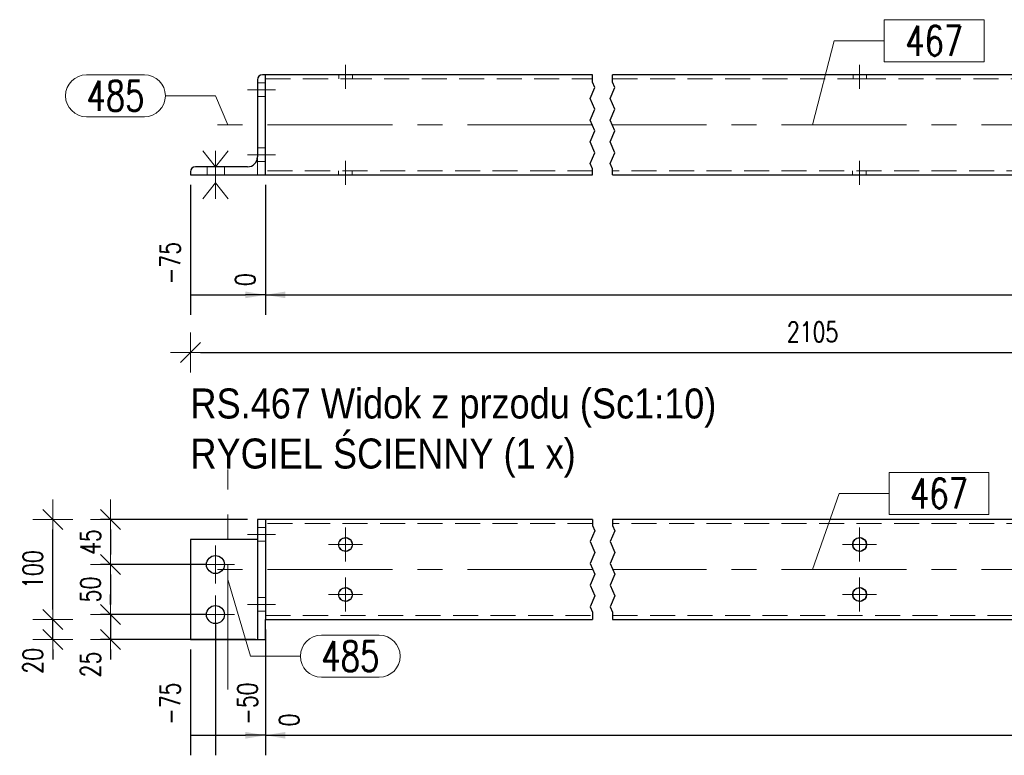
# Model space of a CAD drawing. Header units: millimetres. Extents: x -877 to 135, y 14151 to 14821.
# Tile 22 of 46: x -376 to -278, y 14355 to 14429. Entities that reach past the tile are written whole.
import ezdxf

# ---------------------------------------------------------------- set-up
doc = ezdxf.new("R2010")
doc.units = ezdxf.units.MM
doc.header["$LTSCALE"] = 10
doc.linetypes.add('HIDDEN', pattern=[0.375, 0.25, -0.125])
doc.linetypes.add('MITTE', pattern=[2, 1.25, -0.25, 0.25, -0.25])
doc.layers.get('Defpoints').update_dxf_attribs({"color": 1})
for name, color, linetype, lineweight in [('PS_Bolt', 4, 'Continuous', 13), ('PS_DIM', 4, 'Continuous', 13), ('PS_Hidden', 2, 'HIDDEN', 9), ('PS_Mid', 5, 'MITTE', 15), ('PS_Pos', 1, 'Continuous', 15), ('PS_Shape', 161, 'Continuous', 30), ('PS_SOLID', 7, 'Continuous', 30), ('PS_TEXT', 3, 'Continuous', 18)]:
    doc.layers.add(name, color=color, linetype=linetype, lineweight=lineweight)
doc.styles.add('gil', font='txt', dxfattribs={"width": 0.9})
doc.styles.add('simplex', font='simplex.shx', dxfattribs={"width": 0.75})
doc.dimstyles.new('1_10_GŁ_DS1-LS10', dxfattribs={"dimtxt": 2, "dimasz": 2, "dimexe": 2, "dimexo": 1, "dimgap": 1, "dimtad": 1, "dimjust": 4, "dimdec": 0, "dimlfac": 10, "dimtxsty": 'simplex', "dimblk1": 'NONE', "dimsah": 1, "dimcen": 2, "dimclrd": 256, "dimclre": 256, "dimclrt": 3, "dimadec": 1, "dimazin": 0, "dimtfac": 1, "dimtdec": 0, "dimtmove": 2, "dimatfit": 3, "dimfxl": 1, "dimarcsym": 0})
doc.dimstyles.new('1_10_PRZ', dxfattribs={"dimtxt": 2, "dimasz": 1, "dimexe": 2, "dimexo": 5, "dimgap": 1, "dimtad": 1, "dimdec": 0, "dimlfac": 10, "dimtxsty": 'simplex', "dimblk": 'dimznak', "dimcen": 2, "dimse1": 1, "dimse2": 1, "dimclrt": 3, "dimadec": 1, "dimazin": 0, "dimtfac": 1, "dimtdec": 0, "dimtix": 1, "dimtmove": 2, "dimatfit": 3, "dimldrblk": 'dim-grot', "dimfxl": 1, "dimarcsym": 0})
doc.dimstyles.new('1_10_PRZ_DS1-LS10', dxfattribs={"dimtxt": 2, "dimasz": 1, "dimexe": 2, "dimexo": 5, "dimgap": 1, "dimtad": 1, "dimdec": 0, "dimlfac": 10, "dimtxsty": 'simplex', "dimblk": 'dimznak', "dimcen": 2, "dimse1": 1, "dimse2": 1, "dimclrt": 3, "dimadec": 1, "dimazin": 0, "dimtfac": 1, "dimtdec": 0, "dimtix": 1, "dimtmove": 2, "dimatfit": 3, "dimldrblk": 'dim-grot', "dimfxl": 1, "dimarcsym": 0})
doc.dimstyles.new('1_10_SC', dxfattribs={"dimtxt": 2, "dimasz": 1, "dimexe": 1, "dimexo": 1, "dimgap": 1, "dimtad": 1, "dimdec": 0, "dimlfac": 10, "dimtxsty": 'simplex', "dimblk": 'dimznak', "dimcen": 2, "dimclrd": 256, "dimclre": 256, "dimclrt": 3, "dimadec": 1, "dimazin": 0, "dimtfac": 1, "dimtdec": 0, "dimtix": 1, "dimtmove": 2, "dimatfit": 3, "dimldrblk": 'dim-grot', "dimfxl": 1, "dimarcsym": 0})

# ---------------------------------------------------------------- blocks, each defined once
blk = doc.blocks.new('*D416')
at = {"layer": 'Defpoints', "color": 0, "transparency": 16777216}
for p in [(-358.929, 14413.466), (-351.429, 14413.466), (-351.429, 14401.466)]:
    blk.add_point(p, dxfattribs=at)
at = {"layer": 'PS_DIM', "lineweight": -2, "transparency": 16777216}
for p, q in [((-358.929, 14412.466), (-358.929, 14399.466)), ((-351.429, 14412.466), (-351.429, 14399.466)), ((-358.929, 14401.466), (-353.429, 14401.466))]:
    blk.add_line(p, q, dxfattribs=at)
at = {"layer": 'PS_DIM', "transparency": 16777216}
blk.add_solid([(-353.429, 14401.799), (-353.429, 14401.132), (-351.429, 14401.466)], dxfattribs=at)
at = {"layer": 'PS_DIM', "color": 3, "transparency": 16777216, "insert": (-360.949, 14404.629), "char_height": 2, "attachment_point": 5, "rotation": 90, "style": 'simplex'}
blk.add_mtext('-75', dxfattribs=at)
blk = doc.blocks.new('_None')
blk = doc.blocks.new('*D417')
at = {"layer": 'Defpoints', "color": 0, "transparency": 16777216}
for p in [(-351.429, 14413.466), (-351.429, 14413.466), (-351.429, 14401.466)]:
    blk.add_point(p, dxfattribs=at)
at = {"layer": 'PS_DIM', "lineweight": -2, "transparency": 16777216}
for p, q in [((-351.429, 14412.466), (-351.429, 14399.466)), ((-351.429, 14412.466), (-351.429, 14399.466)), ((-351.429, 14401.466), (-353.429, 14401.466)), ((-349.429, 14401.466), (-347.429, 14401.466))]:
    blk.add_line(p, q, dxfattribs=at)
at = {"layer": 'PS_DIM', "transparency": 16777216}
blk.add_solid([(-349.429, 14401.799), (-349.429, 14401.132), (-351.429, 14401.466)], dxfattribs=at)
at = {"layer": 'PS_DIM', "color": 3, "transparency": 16777216, "insert": (-353.449, 14402.986), "char_height": 2, "attachment_point": 5, "rotation": 90, "style": 'simplex'}
blk.add_mtext('0', dxfattribs=at)
blk = doc.blocks.new('*D418')
at = {"layer": 'Defpoints', "color": 0, "transparency": 16777216}
for p in [(-351.429, 14413.466), (-242.04, 14413.466), (-242.04, 14401.466)]:
    blk.add_point(p, dxfattribs=at)
at = {"layer": 'PS_DIM', "lineweight": -2, "transparency": 16777216}
for p, q in [((-351.429, 14412.466), (-351.429, 14399.466)), ((-242.04, 14412.466), (-242.04, 14399.466)), ((-351.429, 14401.466), (-244.04, 14401.466))]:
    blk.add_line(p, q, dxfattribs=at)
at = {"layer": 'PS_DIM', "transparency": 16777216}
blk.add_solid([(-244.04, 14401.799), (-244.04, 14401.132), (-242.04, 14401.466)], dxfattribs=at)
at = {"layer": 'PS_DIM', "color": 3, "transparency": 16777216, "insert": (-244.06, 14404.986), "char_height": 2, "attachment_point": 5, "rotation": 90, "style": 'simplex'}
blk.add_mtext('1955', dxfattribs=at)
blk = doc.blocks.new('*D419')
at = {"layer": 'Defpoints', "color": 0, "transparency": 16777216}
for p in [(-351.429, 14413.466), (-234.54, 14413.466), (-234.54, 14401.466)]:
    blk.add_point(p, dxfattribs=at)
at = {"layer": 'PS_DIM', "lineweight": -2, "transparency": 16777216}
for p, q in [((-351.429, 14412.466), (-351.429, 14399.466)), ((-234.54, 14412.466), (-234.54, 14399.466)), ((-351.429, 14401.466), (-236.54, 14401.466))]:
    blk.add_line(p, q, dxfattribs=at)
at = {"layer": 'PS_DIM', "transparency": 16777216}
blk.add_solid([(-236.54, 14401.799), (-236.54, 14401.132), (-234.54, 14401.466)], dxfattribs=at)
at = {"layer": 'PS_DIM', "color": 3, "transparency": 16777216, "insert": (-236.56, 14405.129), "char_height": 2, "attachment_point": 5, "rotation": 90, "style": 'simplex'}
blk.add_mtext('2030', dxfattribs=at)
blk = doc.blocks.new('*D420')
at = {"layer": 'Defpoints', "color": 0, "transparency": 16777216}
for p in [(-351.429, 14369.009), (-358.929, 14367.009), (-351.429, 14357.438)]:
    blk.add_point(p, dxfattribs=at)
at = {"layer": 'PS_DIM', "lineweight": -2, "transparency": 16777216}
for p, q in [((-351.429, 14368.009), (-351.429, 14355.438)), ((-358.929, 14366.009), (-358.929, 14355.438)), ((-358.929, 14357.438), (-353.429, 14357.438))]:
    blk.add_line(p, q, dxfattribs=at)
at = {"layer": 'PS_DIM', "transparency": 16777216}
blk.add_solid([(-353.429, 14357.771), (-353.429, 14357.104), (-351.429, 14357.438)], dxfattribs=at)
at = {"layer": 'PS_DIM', "color": 3, "transparency": 16777216, "insert": (-360.949, 14360.601), "char_height": 2, "attachment_point": 5, "rotation": 90, "style": 'simplex'}
blk.add_mtext('-75', dxfattribs=at)
blk = doc.blocks.new('*D421')
at = {"layer": 'Defpoints', "color": 0, "transparency": 16777216}
for p in [(-356.429, 14369.509), (-351.429, 14369.009), (-351.429, 14357.438)]:
    blk.add_point(p, dxfattribs=at)
at = {"layer": 'PS_DIM', "lineweight": -2, "transparency": 16777216}
for p, q in [((-356.429, 14368.509), (-356.429, 14355.438)), ((-351.429, 14368.009), (-351.429, 14355.438)), ((-356.429, 14357.438), (-353.429, 14357.438))]:
    blk.add_line(p, q, dxfattribs=at)
at = {"layer": 'PS_DIM', "transparency": 16777216}
blk.add_solid([(-353.429, 14357.771), (-353.429, 14357.104), (-351.429, 14357.438)], dxfattribs=at)
at = {"layer": 'PS_DIM', "color": 3, "transparency": 16777216, "insert": (-353.238, 14360.601), "char_height": 2, "attachment_point": 5, "rotation": 90, "style": 'simplex'}
blk.add_mtext('-50', dxfattribs=at)
blk = doc.blocks.new('*D422')
at = {"layer": 'Defpoints', "color": 0, "transparency": 16777216}
for p in [(-237.04, 14371.509), (-351.429, 14369.009), (-237.04, 14357.438)]:
    blk.add_point(p, dxfattribs=at)
at = {"layer": 'PS_DIM', "lineweight": -2, "transparency": 16777216}
for p, q in [((-237.04, 14370.509), (-237.04, 14355.438)), ((-351.429, 14368.009), (-351.429, 14355.438)), ((-351.429, 14357.438), (-239.04, 14357.438))]:
    blk.add_line(p, q, dxfattribs=at)
at = {"layer": 'PS_DIM', "transparency": 16777216}
blk.add_solid([(-239.04, 14357.771), (-239.04, 14357.104), (-237.04, 14357.438)], dxfattribs=at)
at = {"layer": 'PS_DIM', "color": 3, "transparency": 16777216, "insert": (-239.06, 14361.101), "char_height": 2, "attachment_point": 5, "rotation": 90, "style": 'simplex'}
blk.add_mtext('2005', dxfattribs=at)
blk = doc.blocks.new('*D423')
at = {"layer": 'Defpoints', "color": 0, "transparency": 16777216}
for p in [(-351.429, 14369.009), (-234.54, 14369.009), (-234.54, 14357.438)]:
    blk.add_point(p, dxfattribs=at)
at = {"layer": 'PS_DIM', "lineweight": -2, "transparency": 16777216}
for p, q in [((-351.429, 14368.009), (-351.429, 14355.438)), ((-234.54, 14368.009), (-234.54, 14355.438)), ((-351.429, 14357.438), (-236.54, 14357.438))]:
    blk.add_line(p, q, dxfattribs=at)
at = {"layer": 'PS_DIM', "transparency": 16777216}
blk.add_solid([(-236.54, 14357.771), (-236.54, 14357.104), (-234.54, 14357.438)], dxfattribs=at)
at = {"layer": 'PS_DIM', "color": 3, "transparency": 16777216, "insert": (-232.52, 14361.101), "char_height": 2, "attachment_point": 5, "rotation": 90, "style": 'simplex'}
blk.add_mtext('2030', dxfattribs=at)
blk = doc.blocks.new('*D427')
at = {"layer": 'Defpoints', "color": 0, "transparency": 16777216}
for p in [(-351.429, 14369.009), (-358.929, 14367.009), (-351.429, 14357.438)]:
    blk.add_point(p, dxfattribs=at)
at = {"layer": 'PS_DIM', "lineweight": -2, "transparency": 16777216}
for p, q in [((-351.429, 14368.009), (-351.429, 14355.438)), ((-358.929, 14366.009), (-358.929, 14355.438)), ((-358.929, 14357.438), (-353.429, 14357.438))]:
    blk.add_line(p, q, dxfattribs=at)
at = {"layer": 'PS_DIM', "transparency": 16777216}
blk.add_solid([(-353.429, 14357.771), (-353.429, 14357.104), (-351.429, 14357.438)], dxfattribs=at)
at = {"layer": 'PS_DIM', "color": 3, "transparency": 16777216, "insert": (-360.949, 14360.601), "char_height": 2, "attachment_point": 5, "rotation": 90, "style": 'simplex'}
blk.add_mtext('-75', dxfattribs=at)
blk = doc.blocks.new('*D428')
at = {"layer": 'Defpoints', "color": 0, "transparency": 16777216}
for p in [(-351.429, 14369.009), (-351.429, 14367.009), (-351.429, 14357.438)]:
    blk.add_point(p, dxfattribs=at)
at = {"layer": 'PS_DIM', "lineweight": -2, "transparency": 16777216}
for p, q in [((-351.429, 14368.009), (-351.429, 14355.438)), ((-351.429, 14366.009), (-351.429, 14355.438)), ((-351.429, 14357.438), (-353.429, 14357.438)), ((-349.429, 14357.438), (-347.429, 14357.438))]:
    blk.add_line(p, q, dxfattribs=at)
at = {"layer": 'PS_DIM', "transparency": 16777216}
blk.add_solid([(-349.429, 14357.771), (-349.429, 14357.104), (-351.429, 14357.438)], dxfattribs=at)
at = {"layer": 'PS_DIM', "color": 3, "transparency": 16777216, "insert": (-349.055, 14358.958), "char_height": 2, "attachment_point": 5, "rotation": 90, "style": 'simplex'}
blk.add_mtext('0', dxfattribs=at)
blk = doc.blocks.new('dimznak')
at = {"color": 0}
for points in [[(0, 2), (0, -2)], [(-2, 0), (2, 0)]]:
    blk.add_lwpolyline(points, dxfattribs=at)
at = {"color": 2}
blk.add_lwpolyline([(1, 1), (-1, -1)], dxfattribs=at)
blk = doc.blocks.new('*D429')
at = {"layer": 'Defpoints', "color": 0, "transparency": 16777216}
for p in [(-352.229, 14379.009), (-366.929, 14374.509), (-356.429, 14374.509)]:
    blk.add_point(p, dxfattribs=at)
at = {"layer": 'PS_DIM', "lineweight": -2, "transparency": 16777216}
for p, q in [((-353.229, 14379.009), (-367.929, 14379.009)), ((-366.929, 14378.009), (-366.929, 14375.509)), ((-357.429, 14374.509), (-367.929, 14374.509))]:
    blk.add_line(p, q, dxfattribs=at)
for p, rotation in [((-366.929, 14379.009), 90), ((-366.929, 14374.509), 270)]:
    blk.add_blockref('dimznak', p, dxfattribs=dict(at, rotation=rotation))
at = {"layer": 'PS_DIM', "color": 3, "transparency": 16777216, "insert": (-368.929, 14376.759), "char_height": 2, "attachment_point": 5, "rotation": 90, "style": 'simplex'}
blk.add_mtext('45', dxfattribs=at)
blk = doc.blocks.new('dim-grot')
blk.add_hatch(color=256).paths.add_polyline_path([(0, 0), (-2, 0.5), (-2, -0.5)])
blk.add_lwpolyline([(0, 0), (-2, 0.5), (-2, -0.5), (0, 0)])
blk = doc.blocks.new('*D430')
at = {"layer": 'Defpoints', "color": 0, "transparency": 16777216}
for p in [(-356.429, 14374.509), (-366.929, 14369.509), (-356.429, 14369.509)]:
    blk.add_point(p, dxfattribs=at)
at = {"layer": 'PS_DIM', "lineweight": -2, "transparency": 16777216}
for p, q in [((-357.429, 14374.509), (-367.929, 14374.509)), ((-366.929, 14373.509), (-366.929, 14370.509)), ((-357.429, 14369.509), (-367.929, 14369.509))]:
    blk.add_line(p, q, dxfattribs=at)
for p, rotation in [((-366.929, 14374.509), 90), ((-366.929, 14369.509), 270)]:
    blk.add_blockref('dimznak', p, dxfattribs=dict(at, rotation=rotation))
at = {"layer": 'PS_DIM', "color": 3, "transparency": 16777216, "insert": (-368.929, 14372.009), "char_height": 2, "attachment_point": 5, "rotation": 90, "style": 'simplex'}
blk.add_mtext('50', dxfattribs=at)
blk = doc.blocks.new('*D431')
at = {"layer": 'Defpoints', "color": 0, "transparency": 16777216}
for p in [(-356.429, 14369.509), (-366.929, 14367.009), (-351.429, 14367.009)]:
    blk.add_point(p, dxfattribs=at)
at = {"layer": 'PS_DIM', "lineweight": -2, "transparency": 16777216}
for p, q in [((-366.929, 14370.509), (-366.929, 14371.509)), ((-357.429, 14369.509), (-367.929, 14369.509)), ((-366.929, 14369.509), (-366.929, 14367.009)), ((-352.429, 14367.009), (-367.929, 14367.009)), ((-366.929, 14366.009), (-366.929, 14365.009))]:
    blk.add_line(p, q, dxfattribs=at)
for p, rotation in [((-366.929, 14369.509), 270), ((-366.929, 14367.009), 90)]:
    blk.add_blockref('dimznak', p, dxfattribs=dict(at, rotation=rotation))
at = {"layer": 'PS_DIM', "color": 3, "transparency": 16777216, "insert": (-368.929, 14364.515), "char_height": 2, "attachment_point": 5, "rotation": 90, "style": 'simplex'}
blk.add_mtext('25', dxfattribs=at)
blk = doc.blocks.new('*D432')
at = {"layer": 'Defpoints', "color": 0, "transparency": 16777216}
for p in [(-372.691, 14369.009), (-351.429, 14369.009), (-351.429, 14367.009)]:
    blk.add_point(p, dxfattribs=at)
at = {"layer": 'PS_DIM', "color": 0, "lineweight": -2, "transparency": 16777216}
for p, q in [((-372.691, 14370.009), (-372.691, 14371.009)), ((-372.691, 14367.009), (-372.691, 14369.009)), ((-372.691, 14366.009), (-372.691, 14365.009))]:
    blk.add_line(p, q, dxfattribs=at)
for p, rotation in [((-372.691, 14369.009), 270), ((-372.691, 14367.009), 90)]:
    blk.add_blockref('dimznak', p, dxfattribs=dict(at, rotation=rotation))
at = {"layer": 'PS_DIM', "color": 3, "transparency": 16777216, "insert": (-374.691, 14364.877), "char_height": 2, "attachment_point": 5, "rotation": 90, "style": 'simplex'}
blk.add_mtext('20', dxfattribs=at)
blk = doc.blocks.new('*D433')
at = {"layer": 'Defpoints', "color": 0, "transparency": 16777216}
for p in [(-372.691, 14379.009), (-352.229, 14379.009), (-351.429, 14369.009)]:
    blk.add_point(p, dxfattribs=at)
at = {"layer": 'PS_DIM', "color": 0, "lineweight": -2, "transparency": 16777216}
blk.add_line((-372.691, 14370.009), (-372.691, 14378.009), dxfattribs=at)
for p, rotation in [((-372.691, 14379.009), 90), ((-372.691, 14369.009), 270)]:
    blk.add_blockref('dimznak', p, dxfattribs=dict(at, rotation=rotation))
at = {"layer": 'PS_DIM', "color": 3, "transparency": 16777216, "insert": (-374.691, 14374.009), "char_height": 2, "attachment_point": 5, "rotation": 90, "style": 'simplex'}
blk.add_mtext('100', dxfattribs=at)
blk = doc.blocks.new('*D570')
at = {"layer": 'Defpoints', "color": 0, "transparency": 16777216}
for p in [(-358.929, 14413.466), (-234.54, 14413.466), (-234.54, 14395.716)]:
    blk.add_point(p, dxfattribs=at)
at = {"layer": 'PS_DIM', "color": 0, "lineweight": -2, "transparency": 16777216}
blk.add_line((-357.929, 14395.716), (-235.54, 14395.716), dxfattribs=at)
at = {"layer": 'PS_DIM', "color": 0, "lineweight": -2, "transparency": 16777216, "rotation": 180}
blk.add_blockref('dimznak', (-358.929, 14395.716), dxfattribs=at)
at = {"layer": 'PS_DIM', "color": 0, "lineweight": -2, "transparency": 16777216}
blk.add_blockref('dimznak', (-234.54, 14395.716), dxfattribs=at)
at = {"layer": 'PS_DIM', "color": 3, "transparency": 16777216, "insert": (-296.734, 14397.756), "char_height": 2, "attachment_point": 5, "style": 'simplex'}
blk.add_mtext('2105', dxfattribs=at)
blk = doc.blocks.new('*X653')
at = {"color": 4, "linetype": 'Continuous'}
for p, q in [((-357.709, 14415.866), (-356.429, 14414.266)), ((-356.429, 14414.266), (-355.149, 14415.866)), ((-356.429, 14415.866), (-356.429, 14411.066)), ((-357.709, 14411.066), (-356.429, 14412.666)), ((-356.429, 14412.666), (-355.149, 14411.066))]:
    blk.add_line(p, q, dxfattribs=at)
blk = doc.blocks.new('*X654')
at = {"color": 4, "linetype": 'Continuous'}
for p, q in [((-357.709, 14415.866), (-356.429, 14414.266)), ((-356.429, 14414.266), (-355.149, 14415.866)), ((-356.429, 14415.866), (-356.429, 14411.066)), ((-357.709, 14411.066), (-356.429, 14412.666)), ((-356.429, 14412.666), (-355.149, 14411.066))]:
    blk.add_line(p, q, dxfattribs=at)
blk = doc.blocks.new('*X657')
at = {"color": 1}
for p, q in [((-318.729, 14422.723), (-318.729, 14423.466)), ((-316.729, 14422.723), (-316.729, 14423.466)), ((-318.5, 14422.181), (-318.729, 14422.723)), ((-316.5, 14422.181), (-316.729, 14422.723)), ((-318.958, 14421.097), (-318.5, 14422.181)), ((-316.958, 14421.097), (-316.5, 14422.181)), ((-318.5, 14420.014), (-318.958, 14421.097)), ((-316.5, 14420.014), (-316.958, 14421.097)), ((-318.958, 14418.93), (-318.5, 14420.014)), ((-316.958, 14418.93), (-316.5, 14420.014)), ((-318.5, 14417.847), (-318.958, 14418.93)), ((-316.5, 14417.847), (-316.958, 14418.93)), ((-318.958, 14416.763), (-318.5, 14417.847)), ((-316.958, 14416.763), (-316.5, 14417.847)), ((-318.5, 14415.679), (-318.958, 14416.763)), ((-316.5, 14415.679), (-316.958, 14416.763)), ((-318.958, 14414.596), (-318.5, 14415.679)), ((-316.958, 14414.596), (-316.5, 14415.679)), ((-318.729, 14414.054), (-318.958, 14414.596)), ((-316.729, 14414.054), (-316.958, 14414.596)), ((-318.729, 14413.466), (-318.729, 14414.054)), ((-316.729, 14413.466), (-316.729, 14414.054))]:
    blk.add_line(p, q, dxfattribs=at)
at = {"layer": 'PS_Hidden', "color": 2, "linetype": 'HIDDEN'}
for p, q in [((-344.087, 14423.466), (-344.087, 14423.066)), ((-342.729, 14423.066), (-342.729, 14423.466)), ((-292.687, 14423.466), (-292.687, 14423.066)), ((-291.329, 14423.066), (-291.329, 14423.466)), ((-351.429, 14422.666), (-352.229, 14422.666)), ((-351.429, 14423.066), (-343.308, 14423.066)), ((-343.308, 14423.066), (-318.729, 14423.066)), ((-316.729, 14423.066), (-291.908, 14423.066)), ((-291.908, 14423.066), (-267.329, 14423.066)), ((-352.229, 14421.308), (-351.429, 14421.308)), ((-351.429, 14416.166), (-352.229, 14416.166)), ((-352.329, 14414.808), (-352.329, 14414.84)), ((-352.329, 14414.808), (-351.429, 14414.808)), ((-352.263, 14415.027), (-352.229, 14415.027)), ((-352.229, 14415.266), (-352.229, 14415.116)), ((-352.229, 14415.116), (-352.229, 14415.027)), ((-352.229, 14415.027), (-352.229, 14413.466)), ((-358.929, 14413.766), (-358.929, 14413.466)), ((-357.275, 14414.266), (-357.275, 14413.466)), ((-355.529, 14413.466), (-355.529, 14414.266)), ((-318.729, 14413.866), (-351.429, 14413.866)), ((-344.129, 14413.866), (-344.129, 14413.466)), ((-342.771, 14413.466), (-342.771, 14413.866)), ((-267.329, 14413.866), (-316.729, 14413.866)), ((-292.729, 14413.866), (-292.729, 14413.466)), ((-291.371, 14413.466), (-291.371, 14413.866))]:
    blk.add_line(p, q, dxfattribs=at)
at = {"layer": 'PS_Mid', "color": 5, "linetype": 'MITTE'}
for p, q in [((-343.429, 14424.466), (-343.429, 14422.066)), ((-343.429, 14424.466), (-343.429, 14422.066)), ((-343.429, 14424.466), (-343.429, 14422.066)), ((-343.429, 14424.466), (-343.429, 14422.066)), ((-292.029, 14424.466), (-292.029, 14422.066)), ((-292.029, 14424.466), (-292.029, 14422.066)), ((-292.029, 14424.466), (-292.029, 14422.066)), ((-292.029, 14424.466), (-292.029, 14422.066)), ((-353.229, 14421.966), (-350.429, 14421.966)), ((-353.229, 14421.966), (-350.429, 14421.966)), ((-318.729, 14418.466), (-356.429, 14418.466)), ((-355.179, 14418.466), (-355.179, 14418.466)), ((-267.329, 14418.466), (-316.729, 14418.466)), ((-356.429, 14415.266), (-356.429, 14412.466)), ((-356.429, 14415.266), (-356.429, 14412.466)), ((-353.229, 14415.466), (-350.429, 14415.466)), ((-353.229, 14415.466), (-350.429, 14415.466)), ((-343.429, 14412.466), (-343.429, 14414.866)), ((-343.429, 14412.466), (-343.429, 14414.866)), ((-292.029, 14412.466), (-292.029, 14414.866)), ((-292.029, 14412.466), (-292.029, 14414.866))]:
    blk.add_line(p, q, dxfattribs=at)
at = {"layer": 'PS_SOLID', "color": 7, "linetype": 'Continuous'}
for p, q in [((-351.429, 14423.466), (-351.729, 14423.466)), ((-318.729, 14423.466), (-351.429, 14423.466)), ((-351.429, 14422.087), (-351.429, 14423.466)), ((-267.329, 14423.466), (-316.729, 14423.466)), ((-352.229, 14422.966), (-352.229, 14415.266)), ((-351.429, 14415.587), (-351.429, 14422.087)), ((-351.429, 14413.466), (-351.429, 14415.587)), ((-358.929, 14413.766), (-358.929, 14413.466)), ((-353.229, 14414.266), (-358.429, 14414.266)), ((-358.929, 14413.466), (-356.273, 14413.466)), ((-356.273, 14413.466), (-351.429, 14413.466)), ((-351.429, 14413.466), (-343.551, 14413.466)), ((-343.551, 14413.466), (-318.729, 14413.466)), ((-316.729, 14413.466), (-292.151, 14413.466)), ((-292.151, 14413.466), (-267.329, 14413.466))]:
    blk.add_line(p, q, dxfattribs=at)
at = {"layer": 'PS_SOLID'}
for centre, radius, start, end in [((-351.729, 14422.966), 0.5, 90, 180), ((-353.229, 14415.266), 1, 270, 0), ((-358.429, 14413.766), 0.5, 90, 180)]:
    blk.add_arc(centre, radius, start, end, dxfattribs=at)
blk = doc.blocks.new('*X658')
at = {"color": 1}
for p, q in [((-279.576, 14428.974), (-289.561, 14428.974)), ((-289.561, 14428.974), (-289.561, 14424.774)), ((-279.576, 14424.774), (-279.576, 14428.974)), ((-296.734, 14418.466), (-294.561, 14426.874)), ((-294.561, 14426.874), (-289.561, 14426.874)), ((-289.561, 14424.774), (-279.576, 14424.774))]:
    blk.add_line(p, q, dxfattribs=at)
at = {"color": 30, "style": 'simplex', "width": 0.75}
blk.add_text('467', height=3, dxfattribs=at).set_placement((-287.461, 14425.374))
blk = doc.blocks.new('*X659')
at = {"color": 1}
for p, q in [((-369.319, 14423.465), (-363.534, 14423.465)), ((-361.434, 14421.365), (-356.434, 14421.365)), ((-355.179, 14418.466), (-356.434, 14421.365)), ((-369.319, 14419.265), (-363.534, 14419.265))]:
    blk.add_line(p, q, dxfattribs=at)
for centre, start, end in [((-369.319, 14421.365), 90, 270), ((-363.534, 14421.365), 270, 90)]:
    blk.add_arc(centre, 2.1, start, end, dxfattribs=at)
at = {"color": 30, "style": 'simplex', "width": 0.75}
blk.add_text('485', height=3, dxfattribs=at).set_placement((-369.319, 14419.865))
blk = doc.blocks.new('*X661')
at = {"color": 3, "style": 'gil', "width": 0.9}
for s, p in [('RS.467 Widok z przodu (Sc1:10)', (-358.929, 14389.107)), ('RYGIEL ŚCIENNY (1 x)', (-358.929, 14384.107))]:
    blk.add_text(s, height=3, dxfattribs=at).set_placement(p)
blk = doc.blocks.new('*X664')
at = {"color": 4, "linetype": 'Continuous'}
blk.add_line((-356.429, 14374.509), (-356.429, 14374.509), dxfattribs=at)
blk.add_line((-356.429, 14374.509), (-356.429, 14374.509), dxfattribs=at)
blk.add_line((-356.429, 14374.509), (-356.429, 14374.509), dxfattribs=at)
blk.add_line((-356.429, 14374.509), (-356.429, 14374.509), dxfattribs=at)
blk.add_line((-356.429, 14374.509), (-356.429, 14374.509), dxfattribs=at)
blk = doc.blocks.new('*X665')
at = {"color": 4, "linetype": 'Continuous'}
blk.add_line((-356.429, 14369.509), (-356.429, 14369.509), dxfattribs=at)
blk.add_line((-356.429, 14369.509), (-356.429, 14369.509), dxfattribs=at)
blk.add_line((-356.429, 14369.509), (-356.429, 14369.509), dxfattribs=at)
blk.add_line((-356.429, 14369.509), (-356.429, 14369.509), dxfattribs=at)
blk.add_line((-356.429, 14369.509), (-356.429, 14369.509), dxfattribs=at)
blk = doc.blocks.new('*X668')
at = {"color": 1}
for p, q in [((-318.729, 14379.009), (-318.729, 14378.42)), ((-318.729, 14378.42), (-318.5, 14377.879)), ((-316.729, 14379.009), (-316.729, 14378.42)), ((-316.729, 14378.42), (-316.5, 14377.879)), ((-318.5, 14377.879), (-318.958, 14376.795)), ((-316.5, 14377.879), (-316.958, 14376.795)), ((-318.958, 14376.795), (-318.5, 14375.711)), ((-316.958, 14376.795), (-316.5, 14375.711)), ((-318.5, 14375.711), (-318.958, 14374.628)), ((-316.5, 14375.711), (-316.958, 14374.628)), ((-318.958, 14374.628), (-318.5, 14373.544)), ((-316.958, 14374.628), (-316.5, 14373.544)), ((-318.5, 14373.544), (-318.958, 14372.461)), ((-316.5, 14373.544), (-316.958, 14372.461)), ((-318.958, 14372.461), (-318.5, 14371.377)), ((-316.958, 14372.461), (-316.5, 14371.377)), ((-318.5, 14371.377), (-318.958, 14370.293)), ((-316.5, 14371.377), (-316.958, 14370.293)), ((-318.958, 14370.293), (-318.729, 14369.752)), ((-316.958, 14370.293), (-316.729, 14369.752)), ((-318.729, 14369.752), (-318.729, 14369.009)), ((-316.729, 14369.752), (-316.729, 14369.009))]:
    blk.add_line(p, q, dxfattribs=at)
at = {"layer": 'PS_Hidden', "color": 2, "linetype": 'HIDDEN'}
for p, q in [((-351.429, 14378.209), (-352.229, 14378.209)), ((-318.729, 14378.609), (-351.429, 14378.609)), ((-267.329, 14378.609), (-316.729, 14378.609)), ((-343.429, 14377.177), (-343.308, 14377.198)), ((-343.308, 14377.198), (-343.201, 14377.136)), ((-292.029, 14377.177), (-291.908, 14377.198)), ((-291.908, 14377.198), (-291.801, 14377.136)), ((-352.229, 14376.851), (-351.429, 14376.851)), ((-344.087, 14376.748), (-344.008, 14376.843)), ((-344.087, 14376.625), (-344.087, 14376.748)), ((-344.087, 14376.269), (-344.087, 14376.393)), ((-344.008, 14376.175), (-344.087, 14376.269)), ((-343.859, 14377.02), (-343.779, 14377.115)), ((-343.779, 14377.115), (-343.658, 14377.136)), ((-343, 14377.02), (-342.893, 14376.959)), ((-342.893, 14376.959), (-342.851, 14376.843)), ((-342.771, 14376.625), (-342.729, 14376.509)), ((-342.729, 14376.509), (-342.771, 14376.393)), ((-292.687, 14376.748), (-292.608, 14376.843)), ((-292.687, 14376.625), (-292.687, 14376.748)), ((-292.687, 14376.269), (-292.687, 14376.393)), ((-292.608, 14376.175), (-292.687, 14376.269)), ((-292.459, 14377.02), (-292.379, 14377.115)), ((-292.379, 14377.115), (-292.258, 14377.136)), ((-291.6, 14377.02), (-291.493, 14376.959)), ((-291.493, 14376.959), (-291.451, 14376.843)), ((-291.371, 14376.625), (-291.329, 14376.509)), ((-291.329, 14376.509), (-291.371, 14376.393)), ((-343.779, 14375.902), (-343.859, 14375.997)), ((-343.658, 14375.881), (-343.779, 14375.902)), ((-343.308, 14375.819), (-343.429, 14375.841)), ((-343.201, 14375.881), (-343.308, 14375.819)), ((-342.893, 14376.059), (-343, 14375.997)), ((-342.851, 14376.175), (-342.893, 14376.059)), ((-292.379, 14375.902), (-292.459, 14375.997)), ((-292.258, 14375.881), (-292.379, 14375.902)), ((-291.908, 14375.819), (-292.029, 14375.841)), ((-291.801, 14375.881), (-291.908, 14375.819)), ((-291.493, 14376.059), (-291.6, 14375.997)), ((-291.451, 14376.175), (-291.493, 14376.059)), ((-344.087, 14371.748), (-344.008, 14371.843)), ((-344.087, 14371.625), (-344.087, 14371.748)), ((-344.087, 14371.269), (-344.087, 14371.393)), ((-344.008, 14371.175), (-344.087, 14371.269)), ((-343.859, 14372.02), (-343.779, 14372.115)), ((-343.779, 14372.115), (-343.658, 14372.136)), ((-343.429, 14372.177), (-343.308, 14372.198)), ((-343.308, 14372.198), (-343.201, 14372.136)), ((-343, 14372.02), (-342.893, 14371.959)), ((-342.893, 14371.959), (-342.851, 14371.843)), ((-342.771, 14371.625), (-342.729, 14371.509)), ((-342.729, 14371.509), (-342.771, 14371.393)), ((-292.687, 14371.748), (-292.608, 14371.843)), ((-292.687, 14371.625), (-292.687, 14371.748)), ((-292.687, 14371.269), (-292.687, 14371.393)), ((-292.608, 14371.175), (-292.687, 14371.269)), ((-292.459, 14372.02), (-292.379, 14372.115)), ((-292.379, 14372.115), (-292.258, 14372.136)), ((-292.029, 14372.177), (-291.908, 14372.198)), ((-291.908, 14372.198), (-291.801, 14372.136)), ((-291.6, 14372.02), (-291.493, 14371.959)), ((-291.493, 14371.959), (-291.451, 14371.843)), ((-291.371, 14371.625), (-291.329, 14371.509)), ((-291.329, 14371.509), (-291.371, 14371.393)), ((-351.429, 14371.209), (-352.229, 14371.209)), ((-343.779, 14370.902), (-343.859, 14370.997)), ((-343.658, 14370.881), (-343.779, 14370.902)), ((-343.308, 14370.819), (-343.429, 14370.841)), ((-343.201, 14370.881), (-343.308, 14370.819)), ((-342.893, 14371.059), (-343, 14370.997)), ((-342.851, 14371.175), (-342.893, 14371.059)), ((-292.379, 14370.902), (-292.459, 14370.997)), ((-292.258, 14370.881), (-292.379, 14370.902)), ((-291.908, 14370.819), (-292.029, 14370.841)), ((-291.801, 14370.881), (-291.908, 14370.819)), ((-291.493, 14371.059), (-291.6, 14370.997)), ((-291.451, 14371.175), (-291.493, 14371.059)), ((-352.229, 14369.851), (-351.429, 14369.851)), ((-351.429, 14369.409), (-318.729, 14369.409)), ((-316.729, 14369.409), (-267.329, 14369.409))]:
    blk.add_line(p, q, dxfattribs=at)
at = {"layer": 'PS_Mid', "color": 5, "linetype": 'MITTE'}
for p, q in [((-355.179, 14362.009), (-355.179, 14384.009)), ((-343.429, 14378.209), (-343.429, 14374.809)), ((-343.429, 14378.209), (-343.429, 14374.809)), ((-343.429, 14378.209), (-343.429, 14374.809)), ((-292.029, 14378.209), (-292.029, 14374.809)), ((-292.029, 14378.209), (-292.029, 14374.809)), ((-292.029, 14378.209), (-292.029, 14374.809)), ((-353.229, 14377.509), (-350.429, 14377.509)), ((-353.229, 14377.509), (-350.429, 14377.509)), ((-356.429, 14376.409), (-356.429, 14372.609)), ((-341.729, 14376.509), (-345.129, 14376.509)), ((-341.729, 14376.509), (-345.129, 14376.509)), ((-341.729, 14376.509), (-345.129, 14376.509)), ((-290.329, 14376.509), (-293.729, 14376.509)), ((-290.329, 14376.509), (-293.729, 14376.509)), ((-290.329, 14376.509), (-293.729, 14376.509)), ((-354.529, 14374.509), (-358.329, 14374.509)), ((-318.729, 14374.009), (-356.429, 14374.009)), ((-267.329, 14374.009), (-316.729, 14374.009)), ((-343.429, 14373.209), (-343.429, 14369.809)), ((-343.429, 14373.209), (-343.429, 14369.809)), ((-343.429, 14373.209), (-343.429, 14369.809)), ((-292.029, 14373.209), (-292.029, 14369.809)), ((-292.029, 14373.209), (-292.029, 14369.809)), ((-292.029, 14373.209), (-292.029, 14369.809)), ((-356.429, 14371.409), (-356.429, 14367.609)), ((-341.729, 14371.509), (-345.129, 14371.509)), ((-341.729, 14371.509), (-345.129, 14371.509)), ((-341.729, 14371.509), (-345.129, 14371.509)), ((-290.329, 14371.509), (-293.729, 14371.509)), ((-290.329, 14371.509), (-293.729, 14371.509)), ((-290.329, 14371.509), (-293.729, 14371.509)), ((-353.229, 14370.509), (-350.429, 14370.509)), ((-353.229, 14370.509), (-350.429, 14370.509)), ((-354.529, 14369.509), (-358.329, 14369.509))]:
    blk.add_line(p, q, dxfattribs=at)
at = {"layer": 'PS_SOLID', "color": 7, "linetype": 'Continuous'}
for p, q in [((-351.429, 14379.009), (-352.229, 14379.009)), ((-352.229, 14379.009), (-352.229, 14367.009)), ((-343.551, 14379.009), (-351.429, 14379.009)), ((-351.429, 14379.009), (-351.429, 14377.63)), ((-318.729, 14379.009), (-343.551, 14379.009)), ((-292.151, 14379.009), (-316.729, 14379.009)), ((-267.329, 14379.009), (-292.151, 14379.009)), ((-351.429, 14377.63), (-351.429, 14370.63)), ((-343.658, 14377.136), (-343.429, 14377.177)), ((-292.258, 14377.136), (-292.029, 14377.177)), ((-356.586, 14377.009), (-358.929, 14377.009)), ((-358.929, 14377.009), (-358.929, 14367.009)), ((-352.229, 14377.009), (-356.586, 14377.009)), ((-344.087, 14376.393), (-344.087, 14376.625)), ((-344.008, 14376.843), (-343.859, 14377.02)), ((-343.201, 14377.136), (-343, 14377.02)), ((-342.851, 14376.843), (-342.771, 14376.625)), ((-342.771, 14376.393), (-342.851, 14376.175)), ((-292.687, 14376.393), (-292.687, 14376.625)), ((-292.608, 14376.843), (-292.459, 14377.02)), ((-291.801, 14377.136), (-291.6, 14377.02)), ((-291.451, 14376.843), (-291.371, 14376.625)), ((-291.371, 14376.393), (-291.451, 14376.175)), ((-343.859, 14375.997), (-344.008, 14376.175)), ((-343.429, 14375.841), (-343.658, 14375.881)), ((-343, 14375.997), (-343.201, 14375.881)), ((-292.459, 14375.997), (-292.608, 14376.175)), ((-292.029, 14375.841), (-292.258, 14375.881)), ((-291.6, 14375.997), (-291.801, 14375.881)), ((-344.087, 14371.393), (-344.087, 14371.625)), ((-344.008, 14371.843), (-343.859, 14372.02)), ((-343.658, 14372.136), (-343.429, 14372.177)), ((-343.201, 14372.136), (-343, 14372.02)), ((-342.851, 14371.843), (-342.771, 14371.625)), ((-342.771, 14371.393), (-342.851, 14371.175)), ((-292.687, 14371.393), (-292.687, 14371.625)), ((-292.608, 14371.843), (-292.459, 14372.02)), ((-292.258, 14372.136), (-292.029, 14372.177)), ((-291.801, 14372.136), (-291.6, 14372.02)), ((-291.451, 14371.843), (-291.371, 14371.625)), ((-291.371, 14371.393), (-291.451, 14371.175)), ((-351.429, 14370.63), (-351.429, 14369.409)), ((-343.859, 14370.997), (-344.008, 14371.175)), ((-343.429, 14370.841), (-343.658, 14370.881)), ((-343, 14370.997), (-343.201, 14370.881)), ((-292.459, 14370.997), (-292.608, 14371.175)), ((-292.029, 14370.841), (-292.258, 14370.881)), ((-291.6, 14370.997), (-291.801, 14370.881)), ((-351.429, 14369.409), (-351.429, 14369.009)), ((-351.429, 14369.009), (-318.729, 14369.009)), ((-351.429, 14367.009), (-351.429, 14369.009)), ((-316.729, 14369.009), (-267.329, 14369.009)), ((-358.929, 14367.009), (-352.229, 14367.009)), ((-352.229, 14367.009), (-351.429, 14367.009))]:
    blk.add_line(p, q, dxfattribs=at)
at = {"layer": 'PS_SOLID', "color": 7}
for centre, radius in [((-343.429, 14376.509), 0.7), ((-292.029, 14376.509), 0.7), ((-356.429, 14374.509), 0.9), ((-343.429, 14371.509), 0.7), ((-292.029, 14371.509), 0.7), ((-356.429, 14369.509), 0.9)]:
    blk.add_circle(centre, radius, dxfattribs=at)
blk = doc.blocks.new('*X669')
at = {"color": 1}
for p, q in [((-279.102, 14383.722), (-289.088, 14383.722)), ((-289.088, 14383.722), (-289.088, 14379.522)), ((-279.102, 14379.522), (-279.102, 14383.722)), ((-296.734, 14374.009), (-294.088, 14381.622)), ((-294.088, 14381.622), (-289.088, 14381.622)), ((-289.088, 14379.522), (-279.102, 14379.522))]:
    blk.add_line(p, q, dxfattribs=at)
at = {"color": 30, "style": 'simplex', "width": 0.75}
blk.add_text('467', height=3, dxfattribs=at).set_placement((-286.988, 14380.122))
blk = doc.blocks.new('*X670')
at = {"color": 1}
for p, q in [((-355.179, 14373.009), (-352.942, 14365.344)), ((-345.842, 14367.444), (-340.056, 14367.444)), ((-352.942, 14365.344), (-347.942, 14365.344)), ((-345.842, 14363.244), (-340.056, 14363.244))]:
    blk.add_line(p, q, dxfattribs=at)
for centre, start, end in [((-345.842, 14365.344), 90, 270), ((-340.056, 14365.344), 270, 90)]:
    blk.add_arc(centre, 2.1, start, end, dxfattribs=at)
at = {"color": 30, "style": 'simplex', "width": 0.75}
blk.add_text('485', height=3, dxfattribs=at).set_placement((-345.842, 14363.844))

msp = doc.modelspace()

# ---------------------------------------------------------------- block references
at = {"layer": 'PS_Bolt', "color": 4}
for name in ['*X653', '*X654', '*X664', '*X665']:
    msp.add_blockref(name, (0, 0), dxfattribs=at)
at = {"layer": 'PS_Pos'}
for name in ['*X658', '*X659', '*X669', '*X670']:
    msp.add_blockref(name, (0, 0), dxfattribs=at)
at = {"layer": 'PS_Shape', "color": 20}
for name in ['*X657', '*X668']:
    msp.add_blockref(name, (0, 0), dxfattribs=at)
at = {"layer": 'PS_TEXT'}
msp.add_blockref('*X661', (0, 0), dxfattribs=at)

# ---------------------------------------------------------------- dimensions: what is measured, and where the dimension line sits
at = {"layer": 'PS_DIM'}
for base, p1, p2, text, picture, middle in [((-351.429, 14401.466), (-358.929, 14413.466), (-351.429, 14413.466), '-75', '*D416', (-360.949, 14404.629)), ((-242.04, 14401.466), (-351.429, 14413.466), (-242.04, 14413.466), '1955', '*D418', (-244.06, 14404.986)), ((-234.54, 14401.466), (-351.429, 14413.466), (-234.54, 14413.466), '2030', '*D419', (-236.56, 14405.129)), ((-237.04, 14357.438), (-351.429, 14369.009), (-237.04, 14371.509), '2005', '*D422', (-239.06, 14361.101)), ((-351.429, 14357.438), (-356.429, 14369.509), (-351.429, 14369.009), '-50', '*D421', (-353.238, 14360.601)), ((-351.429, 14357.438), (-358.929, 14367.009), (-351.429, 14369.009), '-75', '*D420', (-360.949, 14360.601)), ((-351.429, 14357.438), (-358.929, 14367.009), (-351.429, 14369.009), '-75', '*D427', (-360.949, 14360.601)), ((-234.54, 14357.438), (-351.429, 14369.009), (-234.54, 14369.009), '2030', '*D423', (-232.52, 14361.101))]:
    dim = msp.add_linear_dim(base=base, p1=p1, p2=p2, text=text, dimstyle='1_10_GŁ_DS1-LS10', dxfattribs=at)
    dim.commit()
    dim.dimension.update_dxf_attribs({"geometry": picture, "text_midpoint": middle, "dimtype": 128, "text_rotation": 90})
dim = msp.add_linear_dim(base=(-234.54, 14395.716), p1=(-358.929, 14413.466), p2=(-234.54, 14413.466), text='2105', dimstyle='1_10_PRZ_DS1-LS10', dxfattribs=at)
dim.commit()
dim.dimension.update_dxf_attribs({"geometry": '*D570', "text_midpoint": (-296.734, 14397.756), "dimtype": 128})
for base, p1, p2, picture, middle in [((-351.429219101, 14401.465669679), (-351.429219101, 14413.465669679), (-351.429219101, 14413.465669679), '*D417', (-353.449219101, 14402.985669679)), ((-351.429219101, 14357.437711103), (-351.429219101, 14369.008626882), (-351.429219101, 14367.008626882), '*D428', (-349.055424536, 14358.957711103))]:
    dim = msp.add_linear_dim(base=base, p1=p1, p2=p2, dimstyle='1_10_GŁ_DS1-LS10', dxfattribs=at)
    dim.commit()
    dim.dimension.update_dxf_attribs({"geometry": picture, "text_midpoint": middle, "dimtype": 128, "text_rotation": 90})
for base, p1, p2, dimstyle, picture, middle in [((-372.691, 14379.009), (-351.429, 14369.009), (-352.229, 14379.009), '1_10_PRZ', '*D433', (-374.691, 14374.009)), ((-366.929, 14374.509), (-352.229, 14379.009), (-356.429, 14374.509), '1_10_SC', '*D429', (-368.929, 14376.759)), ((-366.929, 14369.509), (-356.429, 14374.509), (-356.429, 14369.509), '1_10_SC', '*D430', (-368.929, 14372.009))]:
    dim = msp.add_linear_dim(base=base, p1=p1, p2=p2, angle=90, dimstyle=dimstyle, dxfattribs=at)
    dim.commit()
    dim.dimension.update_dxf_attribs({"geometry": picture, "text_midpoint": middle})
for base, p1, p2, dimstyle, picture, middle in [((-366.929, 14367.009), (-356.429, 14369.509), (-351.429, 14367.009), '1_10_SC', '*D431', (-368.929, 14364.515)), ((-372.691, 14369.009), (-351.429, 14367.009), (-351.429, 14369.009), '1_10_PRZ', '*D432', (-374.691, 14364.877))]:
    dim = msp.add_linear_dim(base=base, p1=p1, p2=p2, angle=90, dimstyle=dimstyle, dxfattribs=at)
    dim.commit()
    dim.dimension.update_dxf_attribs({"geometry": picture, "text_midpoint": middle, "dimtype": 128})

doc.saveas('drawing.dxf')
